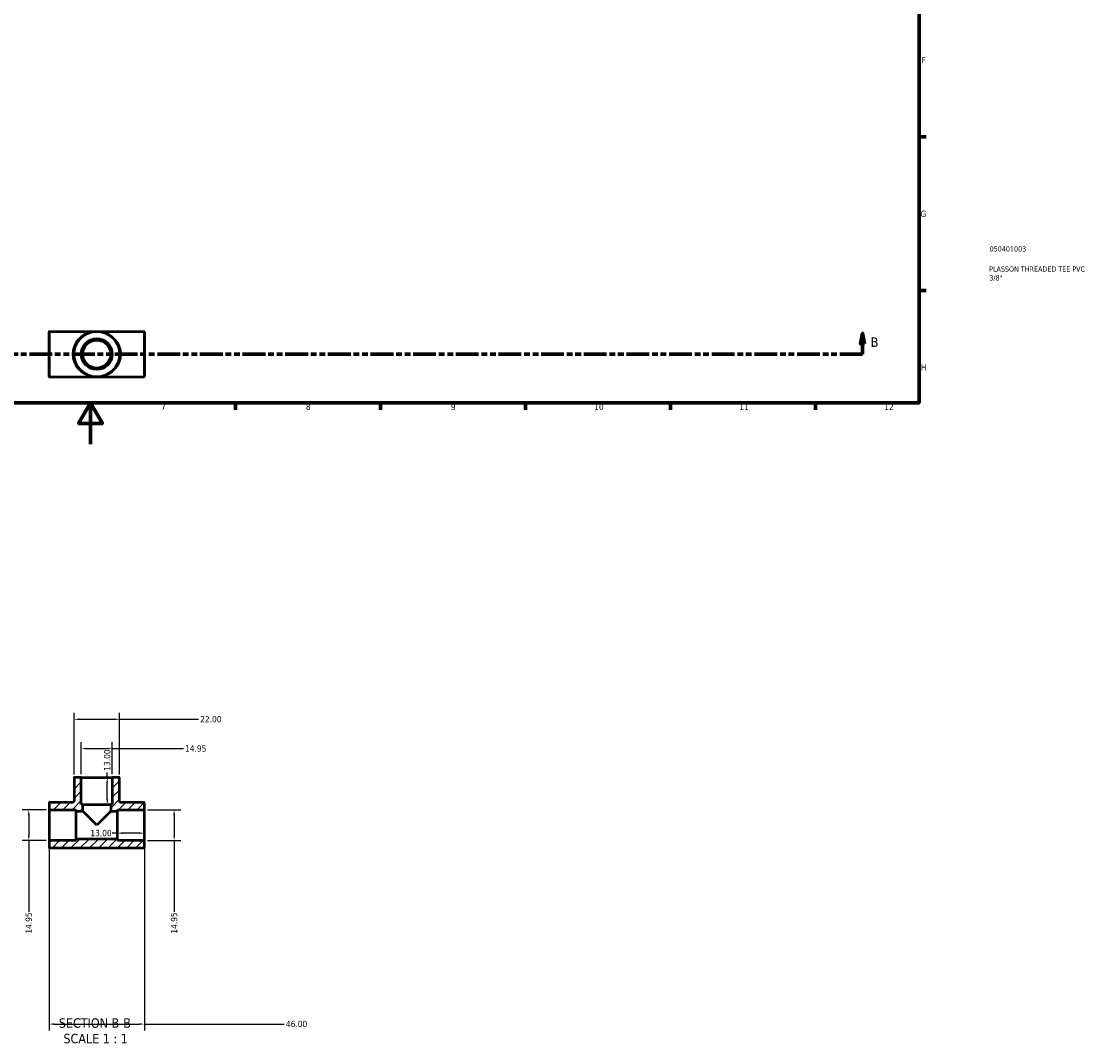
# Model space of a CAD drawing. Header units: millimetres. Extents: x 0 to 902, y -288 to 697.
# Tile 2 of 4: x 387 to 902, y -288 to 204. Entities that reach past the tile are written whole.
import ezdxf

# ---------------------------------------------------------------- set-up
doc = ezdxf.new("R2010")
doc.units = ezdxf.units.MM
doc.linetypes.add('DOUBLE_DASH_CHAIN', pattern=[1.2403, 0.6614, -0.0827, 0.1654, -0.0827, 0.1654, -0.0827])
for name, color, linetype, lineweight in [('Border (ANSI)', 7, 'Continuous', 70), ('Dimension (ANSI)', 7, 'Continuous', 25), ('Hatch (ANSI)', 7, 'Continuous', 18), ('Section Line (ANSI)', 7, 'DOUBLE_DASH_CHAIN', 70), ('Symbol (ANSI)', 7, 'Continuous', 25), ('Title (ISO)', 7, 'Continuous', 50), ('Visible (ANSI)', 7, 'Continuous', 50), ('Visible Narrow (ANSI)', 7, 'Continuous', 35)]:
    doc.layers.add(name, color=color, linetype=linetype, lineweight=lineweight)
doc.styles.add('Label Text (ANSI)', font='tahoma.ttf')
doc.styles.add('Note Text (ANSI)', font='tahoma.ttf')
doc.styles.add('Note Text (ISO)', font='tahoma.ttf')
doc.dimstyles.new('Default - mm (ANSI)', dxfattribs={"dimtxt": 3.048, "dimasz": 2.5, "dimexe": 3.175, "dimexo": 1.6002, "dimgap": 0.8, "dimtad": 0, "dimtoh": 1, "dimrnd": 1e-08, "dimzin": 4, "dimdsep": 46, "dimtxsty": 'Note Text (ANSI)', "dimcen": 0.09, "dimdle": 10, "dimclrd": 256, "dimclre": 256, "dimclrt": 256, "dimadec": 1, "dimazin": 1, "dimtfac": 1, "dimtofl": 0, "dimtmove": 0, "dimatfit": 3, "dimfxl": 1, "dimtolj": 1, "dimtzin": 4, "dimlwd": -1, "dimlwe": -1, "dimarcsym": 0})

# ---------------------------------------------------------------- blocks, each defined once
blk = doc.blocks.new('Borders Default Border')
at = {"layer": 'Border (ANSI)'}
for p, q in [((821, 148.5), (824.45, 148.5)), ((821, 74.25), (824.45, 74.25)), ((490.58, 20), (490.58, 16.55)), ((560.67, 20), (560.67, 16.55)), ((630.75, 20), (630.75, 16.55)), ((700.83, 20), (700.83, 16.55)), ((770.92, 20), (770.92, 16.55))]:
    blk.add_line(p, q, dxfattribs=at)
at = {"layer": 'Border (ANSI)', "flags": 128}
for points in [[(20, 20), (20, 574), (821, 574), (821, 20), (20, 20)], [(420.5, 0), (420.5, 20), (414.73, 10), (426.27, 10), (420.5, 20)]]:
    blk.add_lwpolyline(points, dxfattribs=at)
at = {"layer": 'Border (ANSI)', "attachment_point": 7, "style": 'Note Text (ANSI)'}
for s, insert, char_height in [('F', (822.14, 184.1), 3.05), ('G', (821.66, 109.79), 3.05), ('H', (821.81, 35.6), 3.05), ('12', (804.13, 16.55), 3.048), ('7', (454.6, 16.55), 3.05), ('8', (524.63, 16.48), 3.05), ('9', (594.7, 16.49), 3.05), ('10', (663.96, 16.49), 3.048), ('11', (734.04, 16.55), 3.048)]:
    blk.add_mtext(s, dxfattribs=dict(at, insert=insert, char_height=char_height))
blk = doc.blocks.new('Title Blocks ISO')
at = {"layer": 'Title (ISO)', "color": 232, "true_color": 0xca0064, "style": 'Note Text (ISO)'}
for tag, p in [('PART_NUMBER_001', (34.08, 73.13)), ('DESCRIPTION_001', (33.84, 63.4)), ('DESCRIPTION_002', (33.93, 59.12))]:
    blk.add_attdef(tag, p, '', height=2.5, dxfattribs=at)
blk = doc.blocks.new('2dTransSection0')
at = {"layer": 'Section Line (ANSI)', "linetype": 'Continuous'}
for p, q in [((287.89, 53.53), (286.89, 48.53)), ((287.89, 48.53), (287.89, 53.53)), ((288.89, 48.53), (287.89, 53.53)), ((793.66, 53.53), (792.66, 48.53)), ((793.66, 48.53), (793.66, 53.53)), ((794.66, 48.53), (793.66, 53.53)), ((286.89, 48.53), (288.89, 48.53)), ((287.89, 43.53), (287.89, 48.53)), ((792.66, 48.53), (794.66, 48.53)), ((793.66, 43.53), (793.66, 48.53)), ((287.89, 43.53), (298.9, 43.53)), ((782.64, 43.53), (793.66, 43.53))]:
    blk.add_line(p, q, dxfattribs=at)
at = {"layer": 'Section Line (ANSI)', "linetype": 'DOUBLE_DASH_CHAIN', "ltscale": 16.62075}
blk.add_line((287.89, 43.53), (793.66, 43.53), dxfattribs=at)
at = {"layer": 'Section Line (ANSI)', "linetype": 'Continuous', "flags": 128}
for points in [[(288.89, 48.53), (287.89, 53.53), (286.89, 48.53), (288.89, 48.53)], [(794.66, 48.53), (793.66, 53.53), (792.66, 48.53), (794.66, 48.53)]]:
    blk.add_lwpolyline(points, dxfattribs=at)
at = {"layer": 'Section Line (ANSI)'}
for points in [[(288.89, 48.53), (287.89, 53.53), (286.89, 48.53), (288.89, 48.53)], [(794.66, 48.53), (793.66, 53.53), (792.66, 48.53), (794.66, 48.53)]]:
    blk.add_solid(points, dxfattribs=at)
at = {"layer": 'Section Line (ANSI)', "char_height": 4.57, "attachment_point": 7, "style": 'Label Text (ANSI)'}
for insert in [(281.14, 47.03), (797.61, 47.03)]:
    blk.add_mtext('B', dxfattribs=dict(at, insert=insert))
blk = doc.blocks.new('*D7')
at = {"layer": 'Defpoints', "color": 0, "transparency": 16777216}
for p in [(400.53, -191.74), (446.53, -191.74), (446.53, -280.27)]:
    blk.add_point(p, dxfattribs=at)
at = {"layer": 'Dimension (ANSI)', "transparency": 16777216}
for p, q in [((400.53, -193.34), (400.53, -283.44)), ((446.53, -193.34), (446.53, -283.44)), ((403.03, -280.27), (444.03, -280.27)), ((446.53, -280.27), (514.15, -280.27))]:
    blk.add_line(p, q, dxfattribs=at)
for points in [[(403.03, -279.85), (403.03, -280.68), (400.53, -280.27)], [(444.03, -279.85), (444.03, -280.68), (446.53, -280.27)]]:
    blk.add_solid(points, dxfattribs=at)
at = {"layer": 'Dimension (ANSI)', "transparency": 16777216, "insert": (514.95, -278.68), "char_height": 3.048, "attachment_point": 1, "style": 'Note Text (ANSI)'}
blk.add_mtext('\\A1;46.00', dxfattribs=at)
blk = doc.blocks.new('*D8')
at = {"layer": 'Defpoints', "color": 0, "transparency": 16777216}
for p in [(433.53, -184.12), (446.53, -184.12), (433.53, -187.99)]:
    blk.add_point(p, dxfattribs=at)
at = {"layer": 'Dimension (ANSI)', "transparency": 16777216}
for p, q in [((433.53, -187.99), (431.03, -187.99)), ((444.03, -187.99), (436.03, -187.99))]:
    blk.add_line(p, q, dxfattribs=at)
for points in [[(436.03, -187.57), (436.03, -188.41), (433.53, -187.99)], [(444.03, -187.57), (444.03, -188.41), (446.53, -187.99)]]:
    blk.add_solid(points, dxfattribs=at)
at = {"layer": 'Dimension (ANSI)', "transparency": 16777216, "insert": (420.44, -186.4), "char_height": 3.048, "attachment_point": 1, "style": 'Note Text (ANSI)'}
blk.add_mtext('\\A1;13.00', dxfattribs=at)
blk = doc.blocks.new('*D9')
at = {"layer": 'Defpoints', "color": 0, "transparency": 16777216}
for p in [(423.53, -161.12), (428.59, -161.12), (423.53, -174.12)]:
    blk.add_point(p, dxfattribs=at)
at = {"layer": 'Dimension (ANSI)', "transparency": 16777216}
for p, q in [((428.59, -161.12), (428.59, -158.62)), ((428.59, -171.62), (428.59, -163.62))]:
    blk.add_line(p, q, dxfattribs=at)
for points in [[(428.17, -163.62), (429.01, -163.62), (428.59, -161.12)], [(428.17, -171.62), (429.01, -171.62), (428.59, -174.12)]]:
    blk.add_solid(points, dxfattribs=at)
at = {"layer": 'Dimension (ANSI)', "transparency": 16777216, "insert": (427, -157.82), "char_height": 3.048, "attachment_point": 1, "rotation": 90, "style": 'Note Text (ANSI)'}
blk.add_mtext('\\A1;13.00', dxfattribs=at)
blk = doc.blocks.new('*D10')
at = {"layer": 'Defpoints', "color": 0, "transparency": 16777216}
for p in [(431.01, -147.12), (416.06, -161.12), (431.01, -161.12)]:
    blk.add_point(p, dxfattribs=at)
at = {"layer": 'Dimension (ANSI)', "transparency": 16777216}
for p, q in [((416.06, -159.51), (416.06, -143.94)), ((431.01, -159.51), (431.01, -143.94)), ((418.56, -147.12), (428.51, -147.12)), ((431.01, -147.12), (465.42, -147.12))]:
    blk.add_line(p, q, dxfattribs=at)
for points in [[(418.56, -146.7), (418.56, -147.53), (416.06, -147.12)], [(428.51, -146.7), (428.51, -147.53), (431.01, -147.12)]]:
    blk.add_solid(points, dxfattribs=at)
at = {"layer": 'Dimension (ANSI)', "transparency": 16777216, "insert": (466.22, -145.53), "char_height": 3.048, "attachment_point": 1, "style": 'Note Text (ANSI)'}
blk.add_mtext('\\A1;14.95', dxfattribs=at)
blk = doc.blocks.new('*D11')
at = {"layer": 'Defpoints', "color": 0, "transparency": 16777216}
for p in [(446.38, -176.64), (446.38, -191.59), (460.93, -191.59)]:
    blk.add_point(p, dxfattribs=at)
at = {"layer": 'Dimension (ANSI)', "transparency": 16777216}
for p, q in [((447.98, -176.64), (464.11, -176.64)), ((460.93, -179.14), (460.93, -189.09)), ((447.98, -191.59), (464.11, -191.59)), ((460.93, -191.59), (460.93, -226.01))]:
    blk.add_line(p, q, dxfattribs=at)
for points in [[(460.52, -179.14), (461.35, -179.14), (460.93, -176.64)], [(460.52, -189.09), (461.35, -189.09), (460.93, -191.59)]]:
    blk.add_solid(points, dxfattribs=at)
at = {"layer": 'Dimension (ANSI)', "transparency": 16777216, "insert": (459.35, -236.55), "char_height": 3.048, "attachment_point": 1, "rotation": 90, "style": 'Note Text (ANSI)'}
blk.add_mtext('\\A1;14.95', dxfattribs=at)
blk = doc.blocks.new('*D12')
at = {"layer": 'Defpoints', "color": 0, "transparency": 16777216}
for p in [(400.68, -176.64), (390.68, -191.59), (400.68, -191.59)]:
    blk.add_point(p, dxfattribs=at)
at = {"layer": 'Dimension (ANSI)', "transparency": 16777216}
for p, q in [((399.08, -176.64), (387.51, -176.64)), ((390.68, -179.14), (390.68, -189.09)), ((399.08, -191.59), (387.51, -191.59)), ((390.68, -191.59), (390.68, -226.01))]:
    blk.add_line(p, q, dxfattribs=at)
for points in [[(390.26, -179.14), (391.1, -179.14), (390.68, -176.64)], [(390.26, -189.09), (391.1, -189.09), (390.68, -191.59)]]:
    blk.add_solid(points, dxfattribs=at)
at = {"layer": 'Dimension (ANSI)', "transparency": 16777216, "insert": (389.09, -236.55), "char_height": 3.048, "attachment_point": 1, "rotation": 90, "style": 'Note Text (ANSI)'}
blk.add_mtext('\\A1;14.95', dxfattribs=at)
blk = doc.blocks.new('*D13')
at = {"layer": 'Defpoints', "color": 0, "transparency": 16777216}
for p in [(434.53, -132.97), (412.53, -161.26), (434.53, -161.26)]:
    blk.add_point(p, dxfattribs=at)
at = {"layer": 'Dimension (ANSI)', "transparency": 16777216}
for p, q in [((412.53, -159.66), (412.53, -129.79)), ((415.03, -132.97), (432.03, -132.97)), ((434.53, -159.66), (434.53, -129.79)), ((434.53, -132.97), (472.72, -132.97))]:
    blk.add_line(p, q, dxfattribs=at)
for points in [[(415.03, -132.55), (415.03, -133.38), (412.53, -132.97)], [(432.03, -132.55), (432.03, -133.38), (434.53, -132.97)]]:
    blk.add_solid(points, dxfattribs=at)
at = {"layer": 'Dimension (ANSI)', "transparency": 16777216, "insert": (473.52, -131.38), "char_height": 3.048, "attachment_point": 1, "style": 'Note Text (ANSI)'}
blk.add_mtext('\\A1;22.00', dxfattribs=at)

msp = doc.modelspace()

# ---------------------------------------------------------------- hatches: boundary and pattern name
at = {"layer": 'Hatch (ANSI)'}
h = msp.add_hatch(dxfattribs=at)
h.set_pattern_fill('ANSI31', color=256, scale=25.4, style=0)
h.set_pattern_definition([(45, (0, 0), (-2.245064, 2.245064), [])])
edge = h.paths.add_edge_path()
edge.add_ellipse((446.382, -191.74), major_axis=(0.15, 0), ratio=1, start_angle=0, end_angle=90)
edge.add_line((446.382, -191.59), (433.531, -191.59))
edge.add_line((433.531, -191.59), (433.531, -190.843))
edge.add_line((433.531, -190.843), (413.531, -190.843))
edge.add_line((413.531, -190.843), (413.531, -191.59))
edge.add_line((413.531, -191.59), (400.681, -191.59))
edge.add_ellipse((400.681, -191.74), major_axis=(0, 0.15), ratio=1, start_angle=0, end_angle=90)
edge.add_line((400.531, -191.74), (400.531, -194.966))
edge.add_ellipse((400.681, -194.966), major_axis=(-0.15, 0), ratio=1, start_angle=0, end_angle=90)
edge.add_line((400.681, -195.115), (446.382, -195.115))
edge.add_ellipse((446.382, -194.966), major_axis=(0, -0.15), ratio=1, start_angle=0, end_angle=90)
edge.add_line((446.531, -194.966), (446.531, -191.74))
edge = h.paths.add_edge_path()
edge.add_ellipse((434.382, -161.265), major_axis=(0.15, 0), ratio=1, start_angle=0, end_angle=90)
edge.add_line((434.382, -161.115), (431.006, -161.115))
edge.add_line((431.006, -161.115), (431.006, -174.115))
edge.add_line((431.006, -174.115), (430.259, -174.115))
edge.add_line((430.259, -174.115), (430.259, -177.388))
edge.add_line((430.259, -177.388), (433.531, -177.388))
edge.add_line((433.531, -177.388), (433.531, -176.64))
edge.add_line((433.531, -176.64), (446.382, -176.64))
edge.add_ellipse((446.382, -176.491), major_axis=(0, -0.15), ratio=1, start_angle=0, end_angle=90)
edge.add_line((446.531, -176.491), (446.531, -173.265))
edge.add_ellipse((446.382, -173.265), major_axis=(0.15, 0), ratio=1, start_angle=0, end_angle=90)
edge.add_line((446.382, -173.115), (435.279, -173.115))
edge.add_spline(control_points=[(435.279, -173.115), (435.229, -173.115), (435.178, -173.11), (435.08, -173.09), (435.032, -173.075), (434.896, -173.017), (434.815, -172.962), (434.678, -172.823), (434.624, -172.742), (434.55, -172.561), (434.531, -172.465), (434.531, -172.368)], knot_values=[-0.1177174, -0.1177174, -0.1177174, -0.1177174, -0.1026597, -0.1026597, -0.087602, -0.087602, -0.0584013, -0.0584013, -0.0292007, -0.0292007, 0, 0, 0, 0], degree=3, periodic=0)
edge.add_line((434.531, -172.368), (434.531, -161.265))
edge = h.paths.add_edge_path()
edge.add_ellipse((412.681, -161.265), major_axis=(0, 0.15), ratio=1, start_angle=0, end_angle=90)
edge.add_line((412.531, -161.265), (412.531, -172.368))
edge.add_spline(control_points=[(412.531, -172.368), (412.531, -172.418), (412.526, -172.468), (412.506, -172.566), (412.491, -172.614), (412.433, -172.75), (412.378, -172.831), (412.24, -172.968), (412.158, -173.022), (411.977, -173.096), (411.881, -173.115), (411.784, -173.115)], knot_values=[-0.1177174, -0.1177174, -0.1177174, -0.1177174, -0.1026597, -0.1026597, -0.087602, -0.087602, -0.0584013, -0.0584013, -0.0292007, -0.0292007, 0, 0, 0, 0], degree=3, periodic=0)
edge.add_line((411.784, -173.115), (400.681, -173.115))
edge.add_ellipse((400.681, -173.265), major_axis=(0, 0.15), ratio=1, start_angle=0, end_angle=90)
edge.add_line((400.531, -173.265), (400.531, -176.491))
edge.add_ellipse((400.681, -176.491), major_axis=(-0.15, 0), ratio=1, start_angle=0, end_angle=90)
edge.add_line((400.681, -176.64), (413.531, -176.64))
edge.add_line((413.531, -176.64), (413.531, -177.388))
edge.add_line((413.531, -177.388), (416.804, -177.388))
edge.add_line((416.804, -177.388), (416.804, -174.115))
edge.add_line((416.804, -174.115), (416.056, -174.115))
edge.add_line((416.056, -174.115), (416.056, -161.115))
edge.add_line((416.056, -161.115), (412.681, -161.115))

# ---------------------------------------------------------------- linework, layer by layer
at = {"layer": 'Visible (ANSI)'}
for p, q in [((400.531, 32.678), (400.531, 54.379)), ((400.681, 54.529), (446.382, 54.529)), ((446.531, 54.379), (446.531, 32.678)), ((400.681, 32.529), (446.382, 32.529)), ((412.531, -161.265), (412.531, -172.368)), ((416.056, -161.115), (412.681, -161.115)), ((416.056, -174.115), (416.056, -161.115)), ((416.056, -161.115), (431.006, -161.115)), ((434.382, -161.115), (431.006, -161.115)), ((431.006, -161.115), (431.006, -174.115)), ((434.531, -172.368), (434.531, -161.265)), ((400.531, -173.265), (400.531, -176.491)), ((411.784, -173.115), (400.681, -173.115)), ((416.804, -174.115), (416.056, -174.115)), ((416.804, -177.388), (416.804, -174.115)), ((416.804, -174.115), (430.259, -174.115)), ((431.006, -174.115), (430.259, -174.115)), ((430.259, -174.115), (430.259, -177.388)), ((446.382, -173.115), (435.279, -173.115)), ((446.531, -176.491), (446.531, -173.265)), ((400.531, -176.491), (400.531, -191.74)), ((400.681, -176.64), (413.531, -176.64)), ((413.531, -176.64), (413.531, -177.388)), ((413.531, -177.388), (416.804, -177.388)), ((413.531, -190.843), (413.531, -177.388)), ((423.531, -184.115), (416.804, -177.388)), ((430.259, -177.388), (423.531, -184.115)), ((430.259, -177.388), (433.531, -177.388)), ((433.531, -177.388), (433.531, -176.64)), ((433.531, -176.64), (446.382, -176.64)), ((433.531, -190.843), (433.531, -177.388)), ((446.531, -191.74), (446.531, -176.491)), ((400.531, -191.74), (400.531, -194.966)), ((413.531, -191.59), (400.681, -191.59)), ((400.681, -195.115), (446.382, -195.115)), ((433.531, -190.843), (413.531, -190.843)), ((413.531, -190.843), (413.531, -191.59)), ((433.531, -191.59), (433.531, -190.843)), ((446.382, -191.59), (433.531, -191.59)), ((446.531, -194.966), (446.531, -191.74))]:
    msp.add_line(p, q, dxfattribs=at)
for radius in [11, 7.475, 6.727]:
    msp.add_circle((423.531, 43.529), radius, dxfattribs=at)
for centre, radius, start, end in [((400.681, 54.379), 0.149, 90, 180), ((446.382, 54.379), 0.149, 0, 90), ((400.681, 32.678), 0.149, 180, 270), ((446.382, 32.678), 0.149, 270, 0), ((412.681, -161.265), 0.15, 90, 180), ((434.382, -161.265), 0.15, 0, 90), ((400.681, -173.265), 0.15, 90, 180), ((446.382, -173.265), 0.15, 0, 90), ((400.681, -176.491), 0.15, 180, 270), ((446.382, -176.491), 0.15, 270, 0), ((400.681, -191.74), 0.15, 90, 180), ((400.681, -194.966), 0.15, 180, 270), ((446.382, -191.74), 0.15, 0, 90), ((446.382, -194.966), 0.15, 270, 0)]:
    msp.add_arc(centre, radius, start, end, dxfattribs=at)
for points in [[(412.531, -172.368), (412.531, -172.418), (412.526, -172.468), (412.506, -172.566), (412.491, -172.614), (412.433, -172.75), (412.378, -172.831), (412.24, -172.968), (412.158, -173.022), (411.977, -173.096), (411.881, -173.115), (411.784, -173.115)], [(435.279, -173.115), (435.229, -173.115), (435.178, -173.11), (435.08, -173.09), (435.032, -173.075), (434.896, -173.017), (434.815, -172.962), (434.678, -172.823), (434.624, -172.742), (434.55, -172.561), (434.531, -172.465), (434.531, -172.368)]]:
    msp.add_open_spline(points, degree=3, knots=[-0.11771736, -0.11771736, -0.11771736, -0.11771736, -0.10265969, -0.10265969, -0.08760202, -0.08760202, -0.05840135, -0.05840135, -0.02920067, -0.02920067, 0, 0, 0, 0], dxfattribs=at)
at = {"layer": 'Visible Narrow (ANSI)'}
for p, q in [((400.681, 54.393), (400.681, 32.664)), ((446.382, 32.664), (446.382, 54.393))]:
    msp.add_line(p, q, dxfattribs=at)
msp.add_circle((423.531, 43.529), 10.851, dxfattribs=at)
for major_axis in [(-11.748, 0), (11.748, 0)]:
    msp.add_ellipse((423.531, 43.529), major_axis=major_axis, ratio=0.9363694, start_param=4.8694686, end_param=7.696902, dxfattribs=at)

# ---------------------------------------------------------------- block references
msp.add_blockref('Borders Default Border', (0, 0))
msp.add_blockref('Title Blocks ISO', (821, 20)).add_auto_attribs({'PART_NUMBER_001': '050401003', 'DESCRIPTION_001': 'PLASSON THREADED TEE PVC', 'DESCRIPTION_002': '3/8"'})
at = {"layer": 'Section Line (ANSI)'}
msp.add_blockref('2dTransSection0', (0, 0), dxfattribs=at)

# ---------------------------------------------------------------- texts
at = {"layer": 'Symbol (ANSI)', "char_height": 4.572, "attachment_point": 7, "style": 'Label Text (ANSI)'}
for s, insert in [('SECTION B-B', (405.203, -282.13)), ('SCALE 1 : 1', (407.426, -289.643))]:
    msp.add_mtext(s, dxfattribs=dict(at, insert=insert))

# ---------------------------------------------------------------- dimensions: what is measured, and where the dimension line sits
at = {"layer": 'Dimension (ANSI)'}
for base, p1, p2, angle, override, picture, middle in [((434.531, -132.965), (412.531, -161.265), (434.531, -161.265), 180, {"dimtoh": 0, "dimdec": 2, "dimtp": 0, "dimtm": 0, "dimtdec": 2, "dimatfit": 2}, '*D13', (478.531, -132.965)), ((428.589, -161.115), (423.531, -174.115), (423.531, -161.115), 90, {"dimtoh": 0, "dimdec": 2, "dimse1": 1, "dimse2": 1, "dimtp": 0, "dimtm": 0, "dimtdec": 2, "dimatfit": 2}, '*D9', (428.589, -152.92)), ((390.681, -191.59), (400.681, -176.64), (400.681, -191.59), 270, {"dimtoh": 0, "dimdec": 2, "dimtp": 0, "dimtm": 0, "dimtdec": 2, "dimatfit": 2}, '*D12', (390.681, -231.676)), ((460.932, -191.59), (446.382, -176.64), (446.382, -191.59), 270, {"dimtoh": 0, "dimdec": 2, "dimtp": 0, "dimtm": 0, "dimtdec": 2, "dimatfit": 2}, '*D11', (460.932, -231.676)), ((433.531, -187.99), (446.531, -184.115), (433.531, -184.115), 180, {"dimtoh": 0, "dimdec": 2, "dimse1": 1, "dimse2": 1, "dimtp": 0, "dimtm": 0, "dimtdec": 2, "dimatfit": 2}, '*D8', (425.336, -187.99))]:
    dim = msp.add_linear_dim(base=base, p1=p1, p2=p2, angle=angle, dimstyle='Default - mm (ANSI)', override=override, dxfattribs=at)
    dim.commit()
    dim.dimension.update_dxf_attribs({"geometry": picture, "text_midpoint": middle, "dimtype": 160})
for base, p1, p2, picture, middle in [((431.006, -147.115), (416.056, -161.115), (431.006, -161.115), '*D10', (471.092, -147.115)), ((446.531, -280.266), (400.531, -191.74), (446.531, -191.74), '*D7', (520.031, -280.266))]:
    dim = msp.add_linear_dim(base=base, p1=p1, p2=p2, dimstyle='Default - mm (ANSI)', override={"dimtoh": 0, "dimdec": 2, "dimtp": 0, "dimtm": 0, "dimtdec": 2, "dimatfit": 2}, dxfattribs=at)
    dim.commit()
    dim.dimension.update_dxf_attribs({"geometry": picture, "text_midpoint": middle, "dimtype": 160})

doc.saveas('drawing.dxf')
